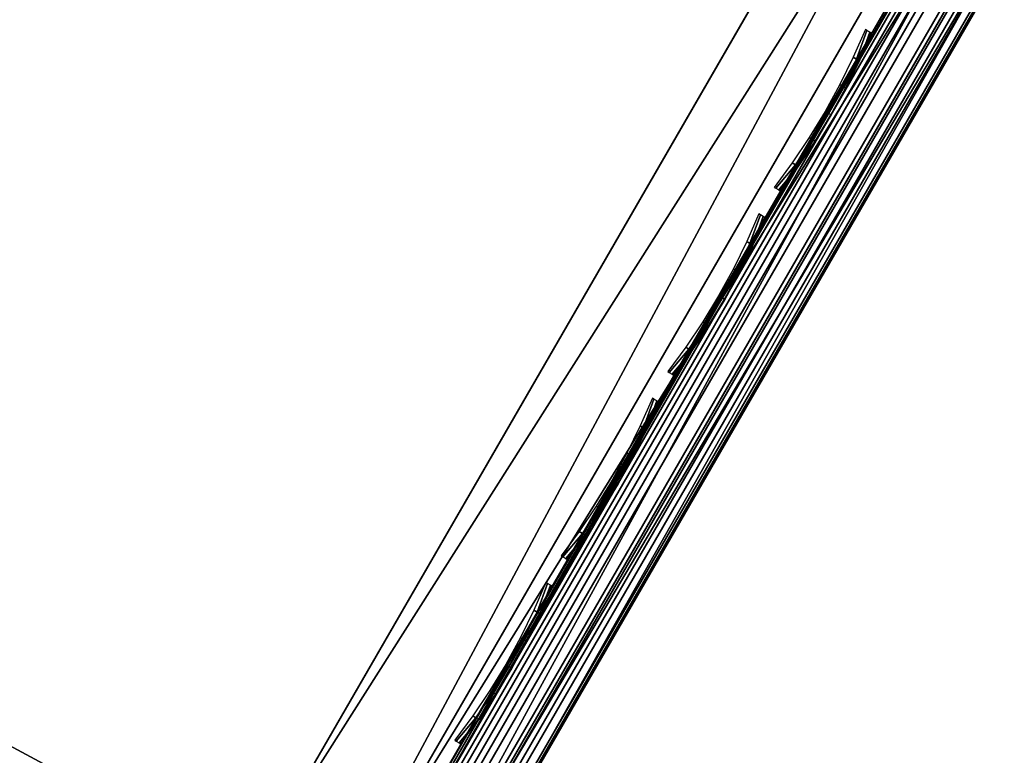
# Model space of a CAD drawing. Header units: inches. Extents: x 0 to 31.9, y -32.8 to 0.
# Tile 155 of 256: x 17.61 to 18.866, y -32.089 to -31.149. Entities that reach past the tile are written whole.
import ezdxf

# ---------------------------------------------------------------- set-up
doc = ezdxf.new("R2010")
doc.units = ezdxf.units.IN
doc.header["$LTSCALE"] = 0.03937
doc.header["$MEASUREMENT"] = 0
for name, color, linetype in [('A-FURN-3-ST-BK', 151, 'Continuous'), ('A-FURN-3-ST-SEAM', 250, 'Continuous'), ('A-FURN-3-STITCH', 15, 'Continuous')]:
    doc.layers.add(name, color=color, linetype=linetype)

msp = doc.modelspace()

# ---------------------------------------------------------------- meshes
at = {"layer": 'A-FURN-3-ST-BK'}
mesh = msp.add_polyface(dxfattribs=at)
corners = [(17.6551, -32.675, 5.25), (17.7798, -32.7076, 32.5), (17.6551, -32.675, 32.5), (17.674, -32.642, 32.6913), (17.7129, -32.6845, 32.6173), (19.7037, -29.1232, 5), (16.31, -31.6677, 5), (14.8064, -30.9467, 5), (18.2116, -28.3157, 5), (13.271, -30.2961, 5), (16.6865, -27.5725, 5), (16.1967, -31.8906, 32.5), (16.2143, -31.8568, 32.6913), (16.2637, -31.7604, 32.8536), (17.7279, -32.5479, 32.8536), (16.3375, -31.6159, 32.9619), (17.8085, -32.4071, 32.9619), (16.4246, -31.4455, 33), (17.9036, -32.2411, 33), (14.9102, -30.7193, 33), (14.8313, -30.8936, 32.9619), (14.7643, -31.0413, 32.8536), (14.7194, -31.14, 32.6913), (14.7035, -31.1745, 32.5), (16.1967, -31.8906, 5.25), (14.7035, -31.1745, 5.25), (17.7786, -32.4576, 5), (17.7169, -32.5663, 5.0335), (16.2534, -31.7792, 5.0335), (14.755, -31.0606, 5.0335), (17.6717, -32.6459, 5.125), (16.2119, -31.8607, 5.125), (14.7173, -31.144, 5.125), (19.3981, -29.6526, 33), (17.9294, -28.858, 33), (13.3639, -30.064, 33), (16.4281, -28.1265, 33), (11.7889, -29.481, 33), (14.8971, -27.4596, 33), (18.0985, -28.5315, 32.9659), (16.583, -27.7931, 32.9659)]
mesh.append_faces([[corners[k] for k in face] for face in [(0, 1, 2), (3, 2, 4), (5, 6, 7), (5, 7, 8), (8, 7, 9), (8, 9, 10), (11, 2, 12), (12, 2, 3), (12, 3, 13), (13, 3, 14), (13, 14, 15), (15, 14, 16), (15, 16, 17), (17, 16, 18), (17, 19, 15), (15, 19, 20), (15, 20, 21, 13), (13, 21, 22, 12), (12, 22, 11), (11, 22, 23), (0, 2, 24), (24, 2, 11), (24, 11, 25), (25, 11, 23), (26, 27, 6), (6, 27, 28), (6, 28, 7), (7, 28, 29), (27, 30, 28), (28, 30, 31), (28, 31, 32, 29), (30, 0, 31), (31, 0, 24), (31, 24, 32), (32, 24, 25), (17, 33, 19), (19, 33, 34), (19, 34, 35), (35, 34, 36), (37, 36, 38), (34, 39, 40)]])
mesh = msp.add_polyface(dxfattribs=at)
corners = [(17.9657, -32.5393, 32.8244), (18.0159, -32.5224, 32.7676), (18.054, -32.4564, 32.8073), (18.0118, -32.4593, 32.8725), (18.0959, -32.3838, 32.8258), (18.0625, -32.3712, 32.895), (18.0911, -32.3494, 32.875), (18.1201, -32.3661, 32.75), (18.0723, -32.449, 32.7309), (17.9869, -32.5728, 32.7154), (18.0317, -32.5192, 32.6768), (18.0389, -32.3605, 32.9252), (18.0119, -32.3036, 32.9665), (17.9308, -32.3046, 32.9921), (17.9036, -32.2411, 33), (17.8085, -32.4071, 32.9619), (17.7279, -32.5479, 32.8536), (17.8105, -32.5143, 32.9043), (17.8677, -32.4145, 32.9642), (17.9843, -32.4554, 32.9011), (17.9347, -32.5415, 32.8492), (19.6146, -29.7776, 32.75), (19.5856, -29.7609, 32.875), (19.5064, -29.7151, 32.9665), (19.8912, -29.2315, 5.125), (17.9951, -32.5826, 5.25), (17.9661, -32.5659, 5.125), (19.812, -29.1857, 5.0335), (17.8869, -32.5201, 5.0335), (19.7037, -29.1232, 5), (17.7786, -32.4576, 5), (17.9081, -32.5612, 5.0629), (17.7862, -32.5889, 5.0374), (17.7169, -32.5663, 5.0335), (18.3259, -28.0934, 5.2498), (19.8108, -28.9351, 5.1249), (18.3106, -28.1232, 5.1249), (19.7655, -29.0146, 5.0335), (18.2687, -28.2046, 5.0335), (18.2116, -28.3157, 5), (16.31, -31.6677, 5), (19.9247, -29.2404, 16.901), (17.9951, -32.5826, 32.5), (19.9378, -29.2178, 17.1643), (19.3981, -29.6526, 33), (16.4246, -31.4455, 33), (17.9294, -28.858, 33), (19.5589, -29.3736, 32.9738), (18.0985, -28.5315, 32.9659), (19.7156, -29.1017, 32.8962), (18.2619, -28.2162, 32.8648)]
mesh.append_faces([[corners[k] for k in face] for face in [(0, 1, 2, 3), (3, 2, 4, 5), (5, 4, 6), (6, 4, 7), (7, 4, 8), (8, 4, 2), (8, 2, 1), (9, 10, 1), (10, 8, 1), (5, 6, 11), (11, 6, 12), (11, 12, 13), (13, 12, 14), (13, 14, 15), (16, 17, 15), (15, 17, 18), (15, 18, 13), (13, 18, 19, 11), (11, 19, 3, 5), (20, 0, 3, 19), (17, 20, 19, 18), (7, 21, 6), (6, 22, 12), (12, 23, 14), (24, 25, 26), (27, 26, 28), (29, 28, 30), (26, 31, 28), (28, 32, 30), (30, 32, 33), (34, 35, 36), (36, 37, 38), (38, 29, 39), (30, 40, 29), (25, 41, 42), (42, 43, 7), (7, 8, 42), (42, 8, 10), (14, 44, 45), (46, 47, 48), (48, 49, 50)]])
mesh = msp.add_polyface(dxfattribs=at)
corners = [(19.9537, -29.1227, 5.2499), (19.9505, -29.1714, 11.0755), (19.9203, -29.2482, 5.25), (19.9247, -29.2404, 16.901), (19.9582, -29.1149, 16.9009), (19.9651, -29.1462, 17.1492), (19.9378, -29.2178, 17.1643), (19.9763, -29.1512, 17.4173), (18.0911, -32.3494, 32.875), (19.6146, -29.7776, 32.75), (19.5856, -29.7609, 32.875), (18.0119, -32.3036, 32.9665), (19.5064, -29.7151, 32.9665), (17.9036, -32.2411, 33), (19.3981, -29.6526, 33), (19.5589, -29.3736, 32.9738), (19.6062, -29.402, 32.9677), (19.7063, -29.4722, 32.9016), (19.7263, -29.4894, 32.8715), (19.7512, -29.5167, 32.803), (19.8945, -29.2685, 32.7322), (19.875, -29.2318, 32.7981), (19.8928, -29.2958, 32.6592), (20.0302, -29.0335, 32.6161), (19.7555, -29.5335, 32.727), (19.7625, -29.1311, 32.8904), (19.7156, -29.1017, 32.8962), (19.8573, -29.2104, 32.8269), (17.9951, -32.5826, 5.25), (19.8912, -29.2315, 5.125), (17.9661, -32.5659, 5.125), (19.812, -29.1857, 5.0335), (17.8869, -32.5201, 5.0335), (19.7037, -29.1232, 5), (19.9197, -29.1758, 5.1355), (19.8308, -29.1897, 5.0452), (17.9951, -32.5826, 32.5), (18.1201, -32.3661, 32.75), (20.0387, -29.0431, 17.6505), (20.1227, -28.8976, 17.8549), (17.9294, -28.858, 33)]
mesh.append_faces([[corners[k] for k in face] for face in [(0, 1, 2), (2, 1, 3), (3, 1, 4), (3, 5, 6), (6, 5, 7), (8, 9, 10), (11, 10, 12), (13, 12, 14), (15, 14, 16), (16, 14, 12), (16, 12, 17), (17, 12, 10), (17, 10, 18), (18, 10, 19), (18, 19, 20, 21), (22, 23, 20), (22, 20, 24), (24, 20, 19), (24, 19, 9), (9, 19, 10), (25, 26, 16), (16, 26, 15), (25, 16, 17, 27), (27, 17, 18, 21), (2, 28, 29), (29, 30, 31), (31, 32, 33), (0, 2, 34), (34, 2, 29), (34, 29, 35), (35, 29, 31), (36, 3, 6), (37, 6, 7), (37, 7, 9), (9, 7, 38), (9, 38, 39), (28, 2, 3), (22, 24, 39), (39, 24, 9), (14, 15, 40)]])
at = {"layer": 'A-FURN-3-ST-SEAM'}
mesh = msp.add_polyface(dxfattribs=at)
corners = [(17.9783, -32.4808, 32.9128), (18.0089, -32.4979, 32.9116), (18.0942, -32.3502, 32.9459), (18.0638, -32.3326, 32.9472), (19.0905, -30.6245, 32.9459), (19.0601, -30.607, 32.9472), (19.6148, -29.7768, 32.9045), (19.6106, -29.7744, 32.9217), (19.1124, -30.6372, 32.9217), (19.1166, -30.6396, 32.9045), (18.1161, -32.3628, 32.9217), (18.1203, -32.3653, 32.9045), (18.0429, -32.4993, 32.8734), (18.0449, -32.4927, 32.8571), (18.1189, -32.3645, 32.8868), (19.1152, -30.6388, 32.8868), (19.6134, -29.776, 32.8868), (19.0533, -30.603, 32.8563), (19.0678, -30.6114, 32.8505), (18.0715, -32.3371, 32.8505), (18.057, -32.3287, 32.8563), (18.0044, -32.4532, 32.8235), (17.9888, -32.4468, 32.8289), (17.9747, -32.4436, 32.8393), (18.045, -32.3218, 32.8675), (19.0414, -30.5962, 32.8675), (19.0303, -30.5897, 32.9), (19.5314, -29.7286, 32.8826), (19.0332, -30.5915, 32.8826), (18.0339, -32.3154, 32.9), (18.0369, -32.3171, 32.8826), (17.9574, -32.4479, 32.8693), (17.9637, -32.4439, 32.8532), (19.0364, -30.5933, 32.9255), (19.5284, -29.7269, 32.9), (18.0401, -32.3189, 32.9255), (17.9586, -32.46, 32.8928), (18.0195, -32.4624, 32.8245), (18.0868, -32.3459, 32.8515), (19.0831, -30.6202, 32.8515), (19.5659, -29.7486, 32.8505), (19.5812, -29.7574, 32.8515), (18.0321, -32.4729, 32.8313), (18.1008, -32.354, 32.8588), (19.0971, -30.6283, 32.8588), (19.5952, -29.7655, 32.8588), (18.0236, -32.5022, 32.9027), (18.0354, -32.5026, 32.8893), (18.1071, -32.3576, 32.9362), (19.1034, -30.632, 32.9362), (19.6016, -29.7692, 32.9362), (19.5887, -29.7617, 32.9459), (17.9662, -32.4703, 32.9053), (18.0502, -32.3248, 32.939), (19.0465, -30.5991, 32.939)]
mesh.append_faces([[corners[k] for k in face] for face in [(0, 1, 2, 3), (3, 2, 4, 5), (6, 7, 8, 9), (9, 8, 10, 11), (12, 13, 14, 11), (11, 14, 15, 9), (9, 15, 16, 6), (17, 18, 19, 20), (20, 19, 21, 22), (22, 23, 24, 20), (20, 24, 25, 17), (26, 27, 28), (26, 28, 29), (29, 28, 30), (29, 30, 31), (31, 30, 32), (33, 34, 26), (33, 26, 35), (35, 26, 29), (35, 29, 36), (36, 29, 31), (37, 21, 19, 38), (38, 19, 18, 39), (39, 18, 40, 41), (23, 32, 30, 24), (24, 30, 28, 25), (42, 37, 38, 43), (43, 38, 39, 44), (44, 39, 41, 45), (13, 42, 43, 14), (14, 43, 44, 15), (15, 44, 45, 16), (46, 47, 10, 48), (48, 10, 8, 49), (49, 8, 7, 50), (1, 46, 48, 2), (2, 48, 49, 4), (4, 49, 50, 51), (52, 0, 3, 53), (53, 3, 5, 54), (36, 52, 53, 35), (35, 53, 54, 33)]])
at = {"layer": 'A-FURN-3-STITCH'}
mesh = msp.add_polymesh((7, 4), dxfattribs=at)
for k, corner in enumerate([(18.6965, -31.1664, 32.9506), (18.6947, -31.1653, 32.9521), (18.6909, -31.1632, 32.955), (18.6891, -31.1621, 32.9565), (18.6811, -31.2018, 32.9569), (18.6814, -31.202, 32.9621), (18.6777, -31.1998, 32.9651), (18.6736, -31.1975, 32.9628), (18.6639, -31.2367, 32.9607), (18.6642, -31.2369, 32.9659), (18.6605, -31.2347, 32.9689), (18.6564, -31.2324, 32.9666), (18.6451, -31.2709, 32.962), (18.6454, -31.2711, 32.9672), (18.6417, -31.269, 32.9701), (18.6376, -31.2666, 32.9679), (18.6248, -31.3044, 32.9607), (18.6251, -31.3045, 32.9659), (18.6214, -31.3024, 32.9689), (18.6174, -31.3, 32.9666), (18.6032, -31.3367, 32.9569), (18.6035, -31.3369, 32.9621), (18.5998, -31.3347, 32.9651), (18.5957, -31.3324, 32.9628), (18.5803, -31.3678, 32.9506), (18.5785, -31.3667, 32.9521), (18.5747, -31.3646, 32.9551), (18.5728, -31.3635, 32.9565)]):
    mesh.set_mesh_vertex(divmod(k, 4), corner)
mesh = msp.add_polymesh((7, 4), dxfattribs=at)
for k, corner in enumerate([(18.5607, -31.4017, 32.9506), (18.5588, -31.4006, 32.9521), (18.5551, -31.3985, 32.955), (18.5532, -31.3974, 32.9565), (18.5452, -31.4371, 32.9569), (18.5455, -31.4373, 32.9621), (18.5418, -31.4351, 32.9651), (18.5377, -31.4328, 32.9628), (18.528, -31.472, 32.9607), (18.5284, -31.4722, 32.9659), (18.5246, -31.47, 32.9689), (18.5206, -31.4677, 32.9666), (18.5092, -31.5063, 32.962), (18.5096, -31.5065, 32.9672), (18.5058, -31.5043, 32.9701), (18.5018, -31.502, 32.9679), (18.489, -31.5397, 32.9607), (18.4893, -31.5399, 32.9659), (18.4856, -31.5377, 32.9689), (18.4815, -31.5354, 32.9666), (18.4673, -31.572, 32.9569), (18.4676, -31.5722, 32.9621), (18.4639, -31.57, 32.9651), (18.4598, -31.5677, 32.9628), (18.4444, -31.6031, 32.9506), (18.4426, -31.602, 32.9521), (18.4389, -31.5999, 32.9551), (18.437, -31.5988, 32.9565)]):
    mesh.set_mesh_vertex(divmod(k, 4), corner)
mesh = msp.add_polymesh((7, 4), dxfattribs=at)
for k, corner in enumerate([(18.4248, -31.637, 32.9506), (18.4229, -31.636, 32.9521), (18.4192, -31.6338, 32.955), (18.4174, -31.6327, 32.9565), (18.4094, -31.6724, 32.9569), (18.4097, -31.6726, 32.9621), (18.4059, -31.6704, 32.9651), (18.4019, -31.6681, 32.9628), (18.3922, -31.7073, 32.9607), (18.3925, -31.7075, 32.9659), (18.3888, -31.7053, 32.9689), (18.3847, -31.703, 32.9666), (18.3734, -31.7416, 32.962), (18.3737, -31.7418, 32.9672), (18.37, -31.7396, 32.9701), (18.3659, -31.7373, 32.9679), (18.3531, -31.775, 32.9607), (18.3534, -31.7752, 32.9659), (18.3497, -31.773, 32.9689), (18.3456, -31.7707, 32.9666), (18.3315, -31.8073, 32.9569), (18.3318, -31.8075, 32.9621), (18.328, -31.8054, 32.9651), (18.324, -31.803, 32.9628), (18.3086, -31.8384, 32.9506), (18.3067, -31.8373, 32.9521), (18.303, -31.8352, 32.9551), (18.3011, -31.8341, 32.9565)]):
    mesh.set_mesh_vertex(divmod(k, 4), corner)
mesh = msp.add_polymesh((7, 4), dxfattribs=at)
for k, corner in enumerate([(18.289, -31.8724, 32.9506), (18.2871, -31.8713, 32.9521), (18.2834, -31.8691, 32.955), (18.2815, -31.868, 32.9565), (18.2735, -31.9077, 32.9569), (18.2738, -31.9079, 32.9621), (18.2701, -31.9057, 32.9651), (18.266, -31.9034, 32.9628), (18.2563, -31.9426, 32.9607), (18.2566, -31.9428, 32.9659), (18.2529, -31.9407, 32.9689), (18.2488, -31.9383, 32.9666), (18.2375, -31.9769, 32.962), (18.2378, -31.9771, 32.9672), (18.2341, -31.9749, 32.9701), (18.2301, -31.9726, 32.9679), (18.2172, -32.0103, 32.9607), (18.2176, -32.0105, 32.9659), (18.2138, -32.0083, 32.9689), (18.2098, -32.006, 32.9666), (18.1956, -32.0426, 32.9569), (18.1959, -32.0428, 32.9621), (18.1922, -32.0407, 32.9651), (18.1881, -32.0383, 32.9628), (18.1727, -32.0737, 32.9506), (18.1709, -32.0727, 32.9521), (18.1671, -32.0705, 32.9551), (18.1653, -32.0694, 32.9565)]):
    mesh.set_mesh_vertex(divmod(k, 4), corner)

doc.saveas('drawing.dxf')
